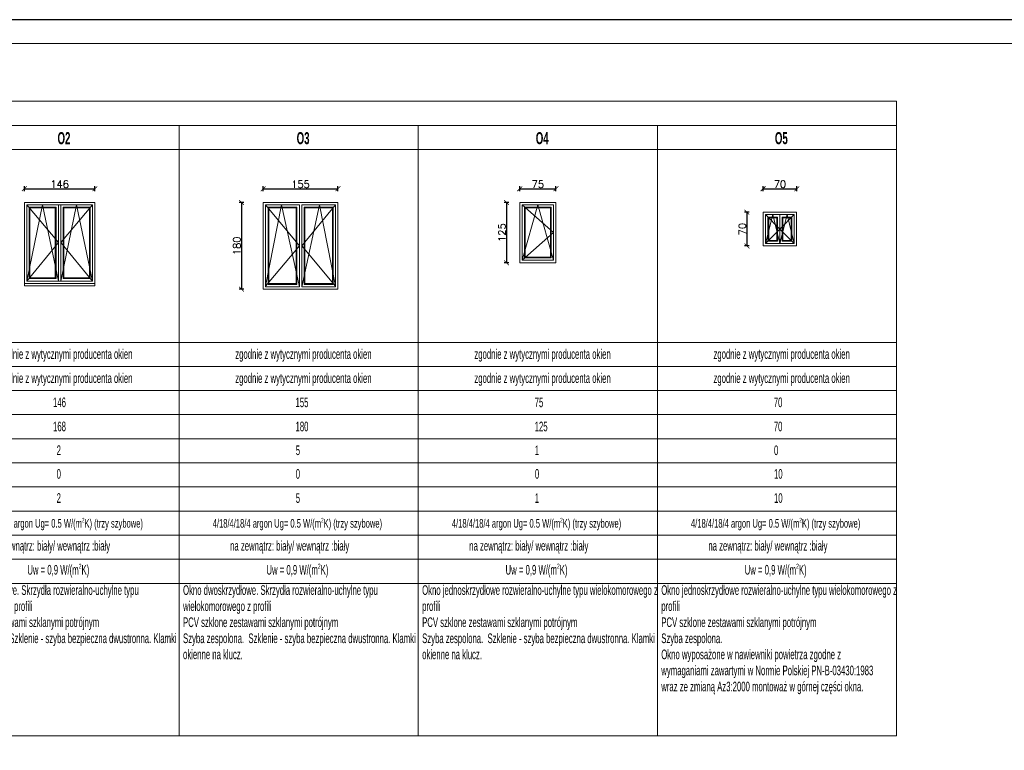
# Model space of a CAD drawing. Header units: millimetres. Extents: x -740 to 33545, y 5178 to 22494.
# Tile 247 of 250: x 16306 to 18348, y 9737 to 11253. Entities that reach past the tile are written whole.
import ezdxf
from ezdxf.lldxf.tags import DXFTag

# ---------------------------------------------------------------- set-up
doc = ezdxf.new("R2010")
doc.units = ezdxf.units.MM
doc.header["$MEASUREMENT"] = 0
doc.layers.get('Defpoints').update_dxf_attribs({"color": 252})
doc.layers.add('a3', color=252, linetype='Continuous', lineweight=30, plot=False)
for name, color, linetype, lineweight in [('A_l.przerywana', 252, 'ICAD_ISO03W100', 9), ('l.widokowa', 252, 'Continuous', 15), ('l.wypeĹ‚nien', 252, 'Continuous', 5), ('wymiarowanie', 252, 'Continuous', 9)]:
    doc.layers.add(name, color=color, linetype=linetype, lineweight=lineweight)
doc.layers.add('C-stolarka', color=252, linetype='Continuous')
doc.styles.add('APLUS', font='arial.ttf', dxfattribs={"width": 0.6})
doc.styles.add('styl2', font='simplex.shx')
tags = doc.linetypes.add('ICAD_ISO03W100', pattern=[30, 12, -18]).pattern_tags.tags
tags[6:7] = [DXFTag(74, 4), DXFTag(75, 0), DXFTag(340, '0'), DXFTag(46, 1.0), DXFTag(50, 0.0), DXFTag(44, 0.0), DXFTag(45, 0.0)]
tags[4:5] = [DXFTag(74, 4), DXFTag(75, 0), DXFTag(340, '0'), DXFTag(46, 1.0), DXFTag(50, 0.0), DXFTag(44, 0.0), DXFTag(45, 0.0)]
doc.dimstyles.new('Kopia I_1.100', dxfattribs={"dimtxt": 15, "dimasz": 10, "dimexe": 5, "dimexo": 1, "dimgap": 1.5, "dimtad": 1, "dimdec": 1, "dimrnd": 0.5, "dimtxsty": 'styl2', "dimblk": 'ARCHTICK', "dimcen": 5, "dimadec": 0, "dimazin": 0, "dimtfac": 1, "dimtdec": 1, "dimtmove": 0, "dimatfit": 3, "dimldrblk": 'ARCHTICK', "dimfxl": 0, "dimarcsym": 0})

# ---------------------------------------------------------------- blocks, each defined once
blk = doc.blocks.new('_ArchTick')
at = {"color": 0, "linetype": 'ByBlock', "const_width": 0.15}
blk.add_lwpolyline([(-0.5, -0.5), (0.5, 0.5)], dxfattribs=at)
blk = doc.blocks.new('*D2300')
at = {"layer": 'Defpoints', "color": 0}
for p in [(16461.6, 10902.4), (16315.4, 10873.9), (16461.6, 10873.9)]:
    blk.add_point(p, dxfattribs=at)
at = {"layer": 'wymiarowanie', "color": 0, "lineweight": -2}
for p, q in [((16315.4, 10897.4), (16315.4, 10907.4)), ((16461.6, 10897.4), (16461.6, 10907.4)), ((16315.4, 10902.4), (16461.6, 10902.4))]:
    blk.add_line(p, q, dxfattribs=at)
at = {"layer": 'wymiarowanie', "color": 0, "lineweight": -2, "xscale": 10, "yscale": 10, "zscale": 10, "rotation": 180}
blk.add_blockref('_ArchTick', (16315.4, 10902.4), dxfattribs=at)
at = {"layer": 'wymiarowanie', "color": 0, "lineweight": -2, "xscale": 10, "yscale": 10, "zscale": 10}
blk.add_blockref('_ArchTick', (16461.6, 10902.4), dxfattribs=at)
at = {"layer": 'wymiarowanie', "color": 0, "insert": (16388.5, 10911.8), "char_height": 15, "attachment_point": 5, "style": 'styl2'}
blk.add_mtext('146', dxfattribs=at)
blk = doc.blocks.new('*D2301')
at = {"layer": 'Defpoints', "color": 0}
for p in [(16315.4, 10873.9), (16282.1, 10705.9), (16315.4, 10705.9)]:
    blk.add_point(p, dxfattribs=at)
at = {"layer": 'wymiarowanie', "color": 0, "lineweight": -2}
for p, q in [((16287.1, 10873.9), (16277.1, 10873.9)), ((16282.1, 10873.9), (16282.1, 10705.9)), ((16287.1, 10705.9), (16277.1, 10705.9))]:
    blk.add_line(p, q, dxfattribs=at)
at = {"layer": 'wymiarowanie', "color": 0, "lineweight": -2, "xscale": 10, "yscale": 10, "zscale": 10}
for p, rotation in [((16282.1, 10873.9), 90), ((16282.1, 10705.9), 270)]:
    blk.add_blockref('_ArchTick', p, dxfattribs=dict(at, rotation=rotation))
at = {"layer": 'wymiarowanie', "color": 0, "insert": (16272.8, 10789.9), "char_height": 15, "attachment_point": 5, "rotation": 90, "style": 'styl2'}
blk.add_mtext('168', dxfattribs=at)
blk = doc.blocks.new('*D2302')
at = {"layer": 'Defpoints', "color": 0}
for p in [(16965.6, 10902.4), (16810.6, 10873.9), (16965.6, 10873.9)]:
    blk.add_point(p, dxfattribs=at)
at = {"layer": 'wymiarowanie', "color": 0, "lineweight": -2}
for p, q in [((16810.6, 10897.4), (16810.6, 10907.4)), ((16965.6, 10897.4), (16965.6, 10907.4)), ((16810.6, 10902.4), (16965.6, 10902.4))]:
    blk.add_line(p, q, dxfattribs=at)
at = {"layer": 'wymiarowanie', "color": 0, "lineweight": -2, "xscale": 10, "yscale": 10, "zscale": 10, "rotation": 180}
blk.add_blockref('_ArchTick', (16810.6, 10902.4), dxfattribs=at)
at = {"layer": 'wymiarowanie', "color": 0, "lineweight": -2, "xscale": 10, "yscale": 10, "zscale": 10}
blk.add_blockref('_ArchTick', (16965.6, 10902.4), dxfattribs=at)
at = {"layer": 'wymiarowanie', "color": 0, "insert": (16888.1, 10911.6), "char_height": 15, "attachment_point": 5, "style": 'styl2'}
blk.add_mtext('155', dxfattribs=at)
blk = doc.blocks.new('*D2303')
at = {"layer": 'Defpoints', "color": 0}
for p in [(16810.6, 10873.9), (16765.5, 10693.9), (16810.6, 10693.9)]:
    blk.add_point(p, dxfattribs=at)
at = {"layer": 'wymiarowanie', "color": 0, "lineweight": -2}
for p, q in [((16770.5, 10873.9), (16760.5, 10873.9)), ((16765.5, 10873.9), (16765.5, 10693.9)), ((16770.5, 10693.9), (16760.5, 10693.9))]:
    blk.add_line(p, q, dxfattribs=at)
at = {"layer": 'wymiarowanie', "color": 0, "lineweight": -2, "xscale": 10, "yscale": 10, "zscale": 10}
for p, rotation in [((16765.5, 10873.9), 90), ((16765.5, 10693.9), 270)]:
    blk.add_blockref('_ArchTick', p, dxfattribs=dict(at, rotation=rotation))
at = {"layer": 'wymiarowanie', "color": 0, "insert": (16756.1, 10783.9), "char_height": 15, "attachment_point": 5, "rotation": 90, "style": 'styl2'}
blk.add_mtext('180', dxfattribs=at)
blk = doc.blocks.new('*D2304')
at = {"layer": 'Defpoints', "color": 0}
for p in [(17417.8, 10902.4), (17342.8, 10873.9), (17417.8, 10873.9)]:
    blk.add_point(p, dxfattribs=at)
at = {"layer": 'wymiarowanie', "color": 0, "lineweight": -2}
for p, q in [((17342.8, 10897.4), (17342.8, 10907.4)), ((17417.8, 10897.4), (17417.8, 10907.4)), ((17342.8, 10902.4), (17417.8, 10902.4))]:
    blk.add_line(p, q, dxfattribs=at)
at = {"layer": 'wymiarowanie', "color": 0, "lineweight": -2, "xscale": 10, "yscale": 10, "zscale": 10, "rotation": 180}
blk.add_blockref('_ArchTick', (17342.8, 10902.4), dxfattribs=at)
at = {"layer": 'wymiarowanie', "color": 0, "lineweight": -2, "xscale": 10, "yscale": 10, "zscale": 10}
blk.add_blockref('_ArchTick', (17417.8, 10902.4), dxfattribs=at)
at = {"layer": 'wymiarowanie', "color": 0, "insert": (17380.3, 10911.6), "char_height": 15, "attachment_point": 5, "style": 'styl2'}
blk.add_mtext('75', dxfattribs=at)
blk = doc.blocks.new('*D2305')
at = {"layer": 'Defpoints', "color": 0}
for p in [(17342.8, 10873.9), (17315.2, 10748.9), (17342.8, 10748.9)]:
    blk.add_point(p, dxfattribs=at)
at = {"layer": 'wymiarowanie', "color": 0, "lineweight": -2}
for p, q in [((17320.2, 10873.9), (17310.2, 10873.9)), ((17315.2, 10873.9), (17315.2, 10748.9)), ((17320.2, 10748.9), (17310.2, 10748.9))]:
    blk.add_line(p, q, dxfattribs=at)
at = {"layer": 'wymiarowanie', "color": 0, "lineweight": -2, "xscale": 10, "yscale": 10, "zscale": 10}
for p, rotation in [((17315.2, 10873.9), 90), ((17315.2, 10748.9), 270)]:
    blk.add_blockref('_ArchTick', p, dxfattribs=dict(at, rotation=rotation))
at = {"layer": 'wymiarowanie', "color": 0, "insert": (17305.8, 10811.4), "char_height": 15, "attachment_point": 5, "rotation": 90, "style": 'styl2'}
blk.add_mtext('125', dxfattribs=at)
blk = doc.blocks.new('*D2306')
at = {"layer": 'Defpoints', "color": 0}
for p in [(17917.3, 10902.4), (17847.4, 10853.6), (17917.3, 10853.4)]:
    blk.add_point(p, dxfattribs=at)
at = {"layer": 'wymiarowanie', "color": 0, "lineweight": -2}
for p, q in [((17847.4, 10897.4), (17847.4, 10907.4)), ((17917.3, 10897.4), (17917.3, 10907.4)), ((17847.4, 10902.4), (17917.3, 10902.4))]:
    blk.add_line(p, q, dxfattribs=at)
at = {"layer": 'wymiarowanie', "color": 0, "lineweight": -2, "xscale": 10, "yscale": 10, "zscale": 10, "rotation": 180}
blk.add_blockref('_ArchTick', (17847.4, 10902.4), dxfattribs=at)
at = {"layer": 'wymiarowanie', "color": 0, "lineweight": -2, "xscale": 10, "yscale": 10, "zscale": 10}
blk.add_blockref('_ArchTick', (17917.3, 10902.4), dxfattribs=at)
at = {"layer": 'wymiarowanie', "color": 0, "insert": (17882.3, 10911.8), "char_height": 15, "attachment_point": 5, "style": 'styl2'}
blk.add_mtext('70', dxfattribs=at)
blk = doc.blocks.new('*D2307')
at = {"layer": 'Defpoints', "color": 0}
for p in [(17847.4, 10853.6), (17813.7, 10783.6), (17847.4, 10783.6)]:
    blk.add_point(p, dxfattribs=at)
at = {"layer": 'wymiarowanie', "color": 0, "lineweight": -2}
for p, q in [((17818.7, 10853.6), (17808.7, 10853.6)), ((17813.7, 10853.6), (17813.7, 10783.6)), ((17818.7, 10783.6), (17808.7, 10783.6))]:
    blk.add_line(p, q, dxfattribs=at)
at = {"layer": 'wymiarowanie', "color": 0, "lineweight": -2, "xscale": 10, "yscale": 10, "zscale": 10}
for p, rotation in [((17813.7, 10853.6), 90), ((17813.7, 10783.6), 270)]:
    blk.add_blockref('_ArchTick', p, dxfattribs=dict(at, rotation=rotation))
at = {"layer": 'wymiarowanie', "color": 0, "insert": (17804.4, 10818.6), "char_height": 15, "attachment_point": 5, "rotation": 90, "style": 'styl2'}
blk.add_mtext('70', dxfattribs=at)

msp = doc.modelspace()

# ---------------------------------------------------------------- linework, layer by layer
at = {"layer": 'a3'}
msp.add_lwpolyline([(15278.5, 11253.03), (15278.5, 8283.03), (19478.5, 8283.03), (19478.5, 11253.03), (15278.5, 11253.03)], dxfattribs=at)
at = {"layer": 'A_l.przerywana', "ltscale": 0.5}
for points in [[(16320.36, 10710.93), (16353.17, 10868.93), (16385.98, 10710.93)], [(16320.36, 10868.93), (16385.98, 10791.13), (16320.36, 10710.93)], [(16456.61, 10710.93), (16423.79, 10868.93), (16390.98, 10710.93)], [(16456.61, 10868.93), (16390.98, 10791.13), (16456.61, 10710.93)], [(16815.62, 10700.36), (16848.43, 10868.93), (16885.59, 10698.93)], [(16815.62, 10868.93), (16885.59, 10783.93), (16815.62, 10700.36)], [(16960.56, 10700.36), (16927.74, 10868.93), (16890.59, 10698.93)], [(16960.56, 10868.93), (16890.59, 10783.93), (16960.56, 10700.36)]]:
    msp.add_lwpolyline(points, dxfattribs=at)
at = {"layer": 'A_l.przerywana', "ltscale": 0.3}
for points in [[(17347.76, 10868.93), (17412.76, 10811.43), (17347.76, 10753.93), (17380.26, 10868.93), (17412.76, 10753.93)], [(17852.39, 10848.58), (17882.1, 10818.58), (17852.39, 10788.58), (17867.25, 10848.58), (17882.1, 10788.58)], [(17911.82, 10848.58), (17882.1, 10818.58), (17911.82, 10788.58), (17896.96, 10848.58), (17882.1, 10788.58)]]:
    msp.add_lwpolyline(points, dxfattribs=at)
at = {"layer": 'l.widokowa'}
for points in [[(18124.09, 9767.06), (15444.65, 9767.06), (15444.65, 11083.7), (18124.09, 11083.7)], [(16636.43, 10583.7), (16140.54, 10583.7), (16140.54, 10983.7), (16636.43, 10983.7)], [(16315.36, 10873.93), (16461.61, 10873.93), (16461.61, 10705.93), (16315.36, 10705.93)], [(16810.62, 10873.93), (16965.56, 10873.93), (16965.56, 10693.93), (16810.62, 10693.93)], [(17342.76, 10873.93), (17417.76, 10873.93), (17417.76, 10748.93), (17342.76, 10748.93)], [(17916.82, 10853.58), (17847.39, 10853.58), (17847.39, 10783.58), (17916.82, 10783.58)], [(16315.36, 10705.93), (16461.61, 10705.93), (16461.61, 10700.93), (16315.36, 10700.93)]]:
    msp.add_lwpolyline(points, close=True, dxfattribs=at)
msp.add_lwpolyline([(17342.76, 10873.93), (17417.76, 10873.93), (17417.76, 10748.93)], dxfattribs=at)
at = {"layer": 'l.wypeĹ‚nien'}
for p, q in [((16385.98, 10868.93), (16385.98, 10710.93)), ((16390.98, 10868.93), (16390.98, 10710.93)), ((16390.98, 10868.93), (16390.98, 10710.93)), ((16885.59, 10868.93), (16885.59, 10698.93)), ((16890.59, 10868.93), (16890.59, 10698.93)), ((16890.59, 10868.93), (16890.59, 10698.93))]:
    msp.add_line(p, q, dxfattribs=at)
for points in [[(16320.36, 10868.93), (16456.61, 10868.93), (16456.61, 10710.93), (16320.36, 10710.93)], [(16385.98, 10868.93), (16320.36, 10868.93), (16320.36, 10710.93), (16385.98, 10710.93)], [(16380.98, 10863.93), (16325.36, 10863.93), (16325.36, 10715.93), (16380.98, 10715.93)], [(16390.98, 10868.93), (16456.61, 10868.93), (16456.61, 10710.93), (16390.98, 10710.93)], [(16395.98, 10863.93), (16451.61, 10863.93), (16451.61, 10715.93), (16395.98, 10715.93)], [(16815.62, 10868.93), (16885.59, 10868.93), (16885.59, 10698.93), (16815.62, 10698.93)], [(16820.62, 10863.93), (16880.59, 10863.93), (16880.59, 10703.93), (16820.62, 10703.93)], [(16960.56, 10868.93), (16890.59, 10868.93), (16890.59, 10698.93), (16960.56, 10698.93)], [(16955.56, 10863.93), (16895.59, 10863.93), (16895.59, 10703.93), (16955.56, 10703.93)], [(17347.76, 10868.93), (17412.76, 10868.93), (17412.76, 10753.93), (17347.76, 10753.93)], [(17352.76, 10863.93), (17407.76, 10863.93), (17407.76, 10758.93), (17352.76, 10758.93)], [(16379.48, 10862.43), (16326.86, 10862.43), (16326.86, 10717.43), (16379.48, 10717.43)], [(16397.48, 10862.43), (16450.11, 10862.43), (16450.11, 10717.43), (16397.48, 10717.43)], [(16822.12, 10862.43), (16879.09, 10862.43), (16879.09, 10705.43), (16822.12, 10705.43)], [(16954.06, 10862.43), (16897.09, 10862.43), (16897.09, 10705.43), (16954.06, 10705.43)], [(17354.26, 10862.43), (17406.26, 10862.43), (17406.26, 10760.43), (17354.26, 10760.43)], [(17852.39, 10848.58), (17882.1, 10848.58), (17882.1, 10788.58), (17852.39, 10788.58)], [(17857.39, 10843.58), (17877.1, 10843.58), (17877.1, 10793.58), (17857.39, 10793.58)], [(17911.82, 10848.58), (17882.1, 10848.58), (17882.1, 10788.58), (17911.82, 10788.58)], [(17906.82, 10843.58), (17887.1, 10843.58), (17887.1, 10793.58), (17906.82, 10793.58)], [(17858.89, 10842.08), (17875.6, 10842.08), (17875.6, 10795.08), (17858.89, 10795.08)], [(17905.32, 10842.08), (17888.6, 10842.08), (17888.6, 10795.08), (17905.32, 10795.08)]]:
    msp.add_lwpolyline(points, close=True, dxfattribs=at)
for points in [[(16885.59, 10698.93), (16815.62, 10698.93), (16815.62, 10868.93), (16885.59, 10868.93)], [(16890.59, 10868.93), (16960.56, 10868.93), (16960.56, 10698.93), (16890.59, 10698.93)], [(16890.59, 10698.93), (16960.56, 10698.93), (16960.56, 10868.93), (16890.59, 10868.93)]]:
    msp.add_lwpolyline(points, dxfattribs=at)
at = {"layer": 'wymiarowanie', "lineweight": 9}
for p, q in [((16636.43, 10983.7), (16636.43, 9767.06)), ((17132.31, 9767.06), (17132.31, 10983.7)), ((17132.31, 10983.7), (17132.31, 9767.06)), ((17628.2, 9767.06), (17628.2, 10983.7)), ((17628.2, 10983.7), (17628.2, 9767.06)), ((18124.09, 9767.06), (18124.09, 10983.7)), ((18124.09, 10983.7), (18124.09, 9767.06)), ((16140.54, 10583.7), (16636.43, 10583.7)), ((16636.43, 10583.7), (18124.09, 10583.7)), ((16140.54, 10533.7), (16636.43, 10533.7)), ((16636.43, 10533.7), (18124.09, 10533.7)), ((16140.54, 10433.7), (16636.43, 10433.7)), ((16636.43, 10433.7), (18124.09, 10433.7))]:
    msp.add_line(p, q, dxfattribs=at)
at = {"layer": 'wymiarowanie'}
for points in [[(15327.61, 11203.92), (15327.61, 8332.13), (19429.4, 8332.13), (19429.4, 11203.92)], [(16140.54, 11033.7), (16636.43, 11033.7), (16636.43, 10983.7), (16140.54, 10983.7)], [(16636.43, 11033.7), (17132.31, 11033.7), (17132.31, 10983.7), (16636.43, 10983.7)], [(17132.31, 11033.7), (17628.2, 11033.7), (17628.2, 10983.7), (17132.31, 10983.7)], [(17628.2, 11033.7), (18124.09, 11033.7), (18124.09, 10983.7), (17628.2, 10983.7)], [(17911.82, 10848.58), (17852.39, 10848.58), (17852.39, 10788.58), (17911.82, 10788.58)]]:
    msp.add_lwpolyline(points, close=True, dxfattribs=at)
msp.add_lwpolyline([(18124.09, 11083.7), (15444.65, 11083.7), (15444.65, 9767.06), (18124.09, 9767.06)], dxfattribs=at)
at = {"layer": 'wymiarowanie', "lineweight": 9}
for points in [[(16636.43, 10483.7), (16140.54, 10483.7), (16140.54, 10583.7), (16636.43, 10583.7)], [(17132.31, 10483.7), (16636.43, 10483.7), (16636.43, 10583.7), (17132.31, 10583.7)], [(17628.2, 10483.7), (17132.31, 10483.7), (17132.31, 10583.7), (17628.2, 10583.7)], [(18124.09, 10483.7), (17628.2, 10483.7), (17628.2, 10583.7), (18124.09, 10583.7)], [(16636.43, 10383.7), (16140.54, 10383.7), (16140.54, 10483.7), (16636.43, 10483.7)], [(17132.31, 10383.7), (16636.43, 10383.7), (16636.43, 10483.7), (17132.31, 10483.7)], [(17628.2, 10383.7), (17132.31, 10383.7), (17132.31, 10483.7), (17628.2, 10483.7)], [(18124.09, 10383.7), (17628.2, 10383.7), (17628.2, 10483.7), (18124.09, 10483.7)], [(16140.54, 10333.7), (16636.43, 10333.7), (16636.43, 10383.7), (16140.54, 10383.7)], [(16140.54, 10283.7), (16636.43, 10283.7), (16636.43, 10333.7), (16140.54, 10333.7)], [(16140.54, 10283.7), (16636.43, 10283.7), (16636.43, 10333.7), (16140.54, 10333.7)], [(16636.43, 10283.7), (17132.31, 10283.7), (17132.31, 10333.7), (16636.43, 10333.7)], [(16636.43, 10283.7), (17132.31, 10283.7), (17132.31, 10333.7), (16636.43, 10333.7)], [(17132.31, 10283.7), (17628.2, 10283.7), (17628.2, 10333.7), (17132.31, 10333.7)], [(17132.31, 10283.7), (17628.2, 10283.7), (17628.2, 10333.7), (17132.31, 10333.7)], [(17628.2, 10283.7), (18124.09, 10283.7), (18124.09, 10333.7), (17628.2, 10333.7)], [(17628.2, 10283.7), (18124.09, 10283.7), (18124.09, 10333.7), (17628.2, 10333.7)], [(16140.54, 10233.7), (16636.43, 10233.7), (16636.43, 10283.7), (16140.54, 10283.7)], [(16140.54, 10233.7), (16636.43, 10233.7), (16636.43, 10283.7), (16140.54, 10283.7)], [(16636.43, 10233.7), (17132.31, 10233.7), (17132.31, 10283.7), (16636.43, 10283.7)], [(16636.43, 10233.7), (17132.31, 10233.7), (17132.31, 10283.7), (16636.43, 10283.7)], [(17132.31, 10233.7), (17628.2, 10233.7), (17628.2, 10283.7), (17132.31, 10283.7)], [(17132.31, 10233.7), (17628.2, 10233.7), (17628.2, 10283.7), (17132.31, 10283.7)], [(17628.2, 10233.7), (18124.09, 10233.7), (18124.09, 10283.7), (17628.2, 10283.7)], [(17628.2, 10233.7), (18124.09, 10233.7), (18124.09, 10283.7), (17628.2, 10283.7)], [(16140.54, 10183.7), (16636.43, 10183.7), (16636.43, 10233.7), (16140.54, 10233.7)], [(16636.43, 10183.7), (17132.31, 10183.7), (17132.31, 10233.7), (16636.43, 10233.7)], [(17132.31, 10183.7), (17628.2, 10183.7), (17628.2, 10233.7), (17132.31, 10233.7)], [(17628.2, 10183.7), (18124.09, 10183.7), (18124.09, 10233.7), (17628.2, 10233.7)], [(16140.54, 10133.7), (16636.43, 10133.7), (16636.43, 10183.7), (16140.54, 10183.7)], [(16636.43, 10133.7), (17132.31, 10133.7), (17132.31, 10183.7), (16636.43, 10183.7)], [(17132.31, 10133.7), (17628.2, 10133.7), (17628.2, 10183.7), (17132.31, 10183.7)], [(17628.2, 10133.7), (18124.09, 10133.7), (18124.09, 10183.7), (17628.2, 10183.7)], [(16140.54, 10083.7), (16636.43, 10083.7), (16636.43, 10133.7), (16140.54, 10133.7)], [(16636.43, 10083.7), (17132.31, 10083.7), (17132.31, 10133.7), (16636.43, 10133.7)], [(17132.31, 10083.7), (17628.2, 10083.7), (17628.2, 10133.7), (17132.31, 10133.7)], [(17628.2, 10083.7), (18124.09, 10083.7), (18124.09, 10133.7), (17628.2, 10133.7)]]:
    msp.add_lwpolyline(points, close=True, dxfattribs=at)

# ---------------------------------------------------------------- texts
at = {"layer": 'C-stolarka', "char_height": 20, "width": 495.8879, "attachment_point": 1, "style": 'APLUS'}
for insert in [(15644.65, 10171.65), (16140.54, 10171.65), (16636.43, 10171.65), (17132.31, 10171.65), (17628.2, 10171.65)]:
    msp.add_mtext('\\pi105.63593;{\\fCentury Gothic|b0|i0|c238|p34;na zewnątrz: biały/ wewnątrz :biały}', dxfattribs=dict(at, insert=insert))
at = {"layer": 'wymiarowanie', "lineweight": 9, "attachment_point": 1, "style": 'APLUS'}
for s, insert, char_height, width in [('{\\fCentury Gothic|b1|i0|c238|p34;O2}', (16384.12, 11019.77), 25, 200), ('{\\fCentury Gothic|b1|i0|c238|p34;O3}', (16880, 11019.77), 25, 200), ('{\\fCentury Gothic|b1|i0|c238|p34;O4}', (17375.89, 11019.77), 25, 200), ('{\\fCentury Gothic|b1|i0|c238|p34;O5}', (17871.78, 11019.77), 25, 200), ('{\\fCentury Gothic|b0|i0|c238|p34;zgodnie z wytycznymi producenta okien}', (16256.82, 10569.45), 20, 384.0966), ('{\\fCentury Gothic|b0|i0|c238|p34;zgodnie z wytycznymi producenta okien}', (16752.71, 10569.45), 20, 384.0966), ('{\\fCentury Gothic|b0|i0|c238|p34;zgodnie z wytycznymi producenta okien}', (17248.6, 10569.45), 20, 384.0966), ('{\\fCentury Gothic|b0|i0|c238|p34;zgodnie z wytycznymi producenta okien}', (17744.48, 10569.45), 20, 384.0966), ('{\\fCentury Gothic|b0|i0|c238|p34;zgodnie z wytycznymi producenta okien}', (16256.82, 10519.45), 20, 384.0966), ('{\\fCentury Gothic|b0|i0|c238|p34;zgodnie z wytycznymi producenta okien}', (16752.71, 10519.45), 20, 384.0966), ('{\\fCentury Gothic|b0|i0|c238|p34;zgodnie z wytycznymi producenta okien}', (17248.6, 10519.45), 20, 384.0966), ('{\\fCentury Gothic|b0|i0|c238|p34;zgodnie z wytycznymi producenta okien}', (17744.48, 10519.45), 20, 384.0966), ('{\\fCentury Gothic|b0|i0|c238|p34;146}', (16374.83, 10469.21), 20, 195.4368), ('{\\fCentury Gothic|b0|i0|c238|p34;155}', (16877.75, 10469.21), 20, 195.4368), ('{\\fCentury Gothic|b0|i0|c238|p34;75}', (17373.64, 10469.21), 20, 195.4368), ('{\\fCentury Gothic|b0|i0|c238|p34;70}', (17869.53, 10469.21), 20, 195.4368), ('{\\fCentury Gothic|b0|i0|c238|p34;168}', (16374.83, 10419.21), 20, 195.4368), ('{\\fCentury Gothic|b0|i0|c238|p34;180}', (16877.75, 10419.21), 20, 195.4368), ('{\\fCentury Gothic|b0|i0|c238|p34;125}', (17373.64, 10419.21), 20, 195.4368), ('{\\fCentury Gothic|b0|i0|c238|p34;70}', (17869.53, 10419.21), 20, 195.4368), ('{\\fCentury Gothic|b0|i0|c238|p34;2}', (16382.26, 10369.78), 20, 195.4368), ('{\\fCentury Gothic|b0|i0|c238|p34;5}', (16878.15, 10369.78), 20, 195.4368), ('{\\fCentury Gothic|b0|i0|c238|p34;1}', (17374.04, 10369.78), 20, 195.4368), ('{\\fCentury Gothic|b0|i0|c238|p34;0}', (17869.92, 10369.78), 20, 195.4368), ('{\\fCentury Gothic|b0|i0|c238|p34;0}', (16382.26, 10320.72), 20, 195.4368), ('{\\fCentury Gothic|b0|i0|c238|p34;0}', (16878.15, 10320.72), 20, 195.4368), ('{\\fCentury Gothic|b0|i0|c238|p34;0}', (17374.04, 10320.72), 20, 195.4368), ('{\\fCentury Gothic|b0|i0|c238|p34;10}', (17869.92, 10320.72), 20, 195.4368), ('{\\fCentury Gothic|b0|i0|c238|p34;2}', (16382.26, 10270.72), 20, 195.4368), ('{\\fCentury Gothic|b0|i0|c238|p34;5}', (16878.15, 10270.72), 20, 195.4368), ('{\\fCentury Gothic|b0|i0|c238|p34;1}', (17374.04, 10270.72), 20, 195.4368), ('{\\fCentury Gothic|b0|i0|c238|p34;10}', (17869.92, 10270.72), 20, 195.4368), ('\\pi69.05866;{\\A1;\\fCentury Gothic|b0|i0|c238|p34;4/18/4/18/4 argon Ug= 0.5 }{\\A1;\\fCentury Gothic|b0|i0|c238|p34;W/(m{\\A1;\\fCentury Gothic|b0|i0|c238|p34;\\H0.52500x;\\S2^ ;}K)}{\\A1;\\fCentury Gothic|b0|i0|c238|p34;\\C7; (trzy szybowe)}', (15645.15, 10219.56, -439.6), 18, 496.0968), ('\\pi69.05866;{\\A1;\\fCentury Gothic|b0|i0|c238|p34;4/18/4/18/4 argon Ug= 0.5 }{\\A1;\\fCentury Gothic|b0|i0|c238|p34;W/(m{\\A1;\\fCentury Gothic|b0|i0|c238|p34;\\H0.52500x;\\S2^ ;}K)}{\\A1;\\fCentury Gothic|b0|i0|c238|p34;\\C7; (trzy szybowe)}', (16141.03, 10219.56, -439.6), 18, 496.0968), ('\\pi69.05866;{\\A1;\\fCentury Gothic|b0|i0|c238|p34;4/18/4/18/4 argon Ug= 0.5 }{\\A1;\\fCentury Gothic|b0|i0|c238|p34;W/(m{\\A1;\\fCentury Gothic|b0|i0|c238|p34;\\H0.52500x;\\S2^ ;}K)}{\\A1;\\fCentury Gothic|b0|i0|c238|p34;\\C7; (trzy szybowe)}', (16636.92, 10219.56, -439.6), 18, 496.0968), ('\\pi69.05866;{\\A1;\\fCentury Gothic|b0|i0|c238|p34;4/18/4/18/4 argon Ug= 0.5 }{\\A1;\\fCentury Gothic|b0|i0|c238|p34;W/(m{\\A1;\\fCentury Gothic|b0|i0|c238|p34;\\H0.52500x;\\S2^ ;}K)}{\\A1;\\fCentury Gothic|b0|i0|c238|p34;\\C7; (trzy szybowe)}', (17132.81, 10219.56, -439.6), 18, 496.0968), ('\\pi69.05866;{\\A1;\\fCentury Gothic|b0|i0|c238|p34;4/18/4/18/4 argon Ug= 0.5 }{\\A1;\\fCentury Gothic|b0|i0|c238|p34;W/(m{\\A1;\\fCentury Gothic|b0|i0|c238|p34;\\H0.52500x;\\S2^ ;}K)}{\\A1;\\fCentury Gothic|b0|i0|c238|p34;\\C7; (trzy szybowe)}', (17628.7, 10219.56, -439.6), 18, 496.0968), ('\\pi180.92843;{\\A1;\\fCentury Gothic|b0|i0|c238|p34;Uw = 0,9 }{\\A1;\\fCentury Gothic|b0|i0|c238|p34;W/(m{\\A1;\\fCentury Gothic|b0|i0|c238|p34;\\H0.52500x;\\S2^ ;}K)}', (15644.65, 10124.47), 20, 495.8879), ('\\pi180.92843;{\\A1;\\fCentury Gothic|b0|i0|c238|p34;Uw = 0,9 }{\\A1;\\fCentury Gothic|b0|i0|c238|p34;W/(m{\\A1;\\fCentury Gothic|b0|i0|c238|p34;\\H0.52500x;\\S2^ ;}K)}', (16140.54, 10124.47), 20, 495.8879), ('\\pi180.92843;{\\A1;\\fCentury Gothic|b0|i0|c238|p34;Uw = 0,9 }{\\A1;\\fCentury Gothic|b0|i0|c238|p34;W/(m{\\A1;\\fCentury Gothic|b0|i0|c238|p34;\\H0.52500x;\\S2^ ;}K)}', (16636.43, 10124.47), 20, 495.8879), ('\\pi180.92843;{\\A1;\\fCentury Gothic|b0|i0|c238|p34;Uw = 0,9 }{\\A1;\\fCentury Gothic|b0|i0|c238|p34;W/(m{\\A1;\\fCentury Gothic|b0|i0|c238|p34;\\H0.52500x;\\S2^ ;}K)}', (17132.31, 10124.47), 20, 495.8879), ('\\pi180.92843;{\\A1;\\fCentury Gothic|b0|i0|c238|p34;Uw = 0,9 }{\\A1;\\fCentury Gothic|b0|i0|c238|p34;W/(m{\\A1;\\fCentury Gothic|b0|i0|c238|p34;\\H0.52500x;\\S2^ ;}K)}', (17628.2, 10124.47), 20, 495.8879), ('{\\fCentury Gothic|b0|i0|c238|p34;\\H0.8x;Okno dwoskrzydłowe. Skrzydła rozwieralno-uchylne typu wielokomorowego z profili \\PPCV szklone zestawami szklanymi potrójnym\\A1; \\PSzyba zespolona.  Szklenie - szyba bezpieczna dwustronna. \\H1.000017x;Klamki okienne na klucz.}', (16148.52, 10079.76, 0), 25, 495.8879), ('{\\fCentury Gothic|b0|i0|c238|p34;\\H0.8x;Okno dwoskrzydłowe. Skrzydła rozwieralno-uchylne typu wielokomorowego z profili \\PPCV szklone zestawami szklanymi potrójnym\\A1; \\PSzyba zespolona.  Szklenie - szyba bezpieczna dwustronna. \\H1.000017x;Klamki okienne na klucz.}', (16644.41, 10079.76, 0), 25, 495.8879), ('{\\fCentury Gothic|b0|i0|c238|p34;\\H0.8x;Okno jednoskrzydłowe rozwieralno-uchylne typu wielokomorowego z profili \\PPCV szklone zestawami szklanymi potrójnym\\A1; \\PSzyba zespolona.  Szklenie - szyba bezpieczna dwustronna. \\H1.000017x;Klamki okienne na klucz.}', (17140.29, 10079.76, 0), 25, 495.8879), ('{\\fCentury Gothic|b0|i0|c238|p34;\\H0.8x;Okno jednoskrzydłowe rozwieralno-uchylne typu wielokomorowego z profili \\PPCV szklone zestawami szklanymi potrójnym\\A1; \\PSzyba zespolona. \\POkno wyposażone w nawiewniki powietrza zgodne z \\Pwymaganiami zawartymi w Normie Polskiej PN-B-03430:1983 \\Pwraz ze zmianą Az3:2000 montoważ w górnej części okna.}', (17636.18, 10079.76, 0), 25, 495.8879)]:
    msp.add_mtext(s, dxfattribs=dict(at, insert=insert, char_height=char_height, width=width))

# ---------------------------------------------------------------- dimensions: what is measured, and where the dimension line sits
at = {"layer": 'wymiarowanie'}
for base, p1, p2, picture, middle in [((16461.606, 10902.4031), (16315.3594, 10873.9273), (16461.606, 10873.9273), '*D2300', (16388.4827, 10911.7781)), ((16965.56, 10902.4), (16810.62, 10873.93), (16965.56, 10873.93), '*D2302', (16888.09, 10911.59)), ((17417.76, 10902.4), (17342.76, 10873.93), (17417.76, 10873.93), '*D2304', (17380.26, 10911.59)), ((17917.3, 10902.4), (17847.39, 10853.58), (17917.3, 10853.45), '*D2306', (17882.34, 10911.78))]:
    dim = msp.add_linear_dim(base=base, p1=p1, p2=p2, dimstyle='Kopia I_1.100', override={"dimtmove": 1, "dimfxl": 5}, dxfattribs=at)
    dim.commit()
    dim.dimension.update_dxf_attribs({"geometry": picture, "text_midpoint": middle})
for base, p1, p2, picture, middle in [((16282.13, 10705.93), (16315.36, 10873.93), (16315.36, 10705.93), '*D2301', (16272.76, 10789.93)), ((16765.52, 10693.93), (16810.62, 10873.93), (16810.62, 10693.93), '*D2303', (16756.14, 10783.93)), ((17315.16, 10748.93), (17342.76, 10873.93), (17342.76, 10748.93), '*D2305', (17305.78, 10811.43)), ((17813.73, 10783.58), (17847.39, 10853.58), (17847.39, 10783.58), '*D2307', (17804.36, 10818.58))]:
    dim = msp.add_linear_dim(base=base, p1=p1, p2=p2, angle=90, dimstyle='Kopia I_1.100', override={"dimtmove": 1, "dimfxl": 5}, dxfattribs=at)
    dim.commit()
    dim.dimension.update_dxf_attribs({"geometry": picture, "text_midpoint": middle})

doc.saveas('drawing.dxf')
